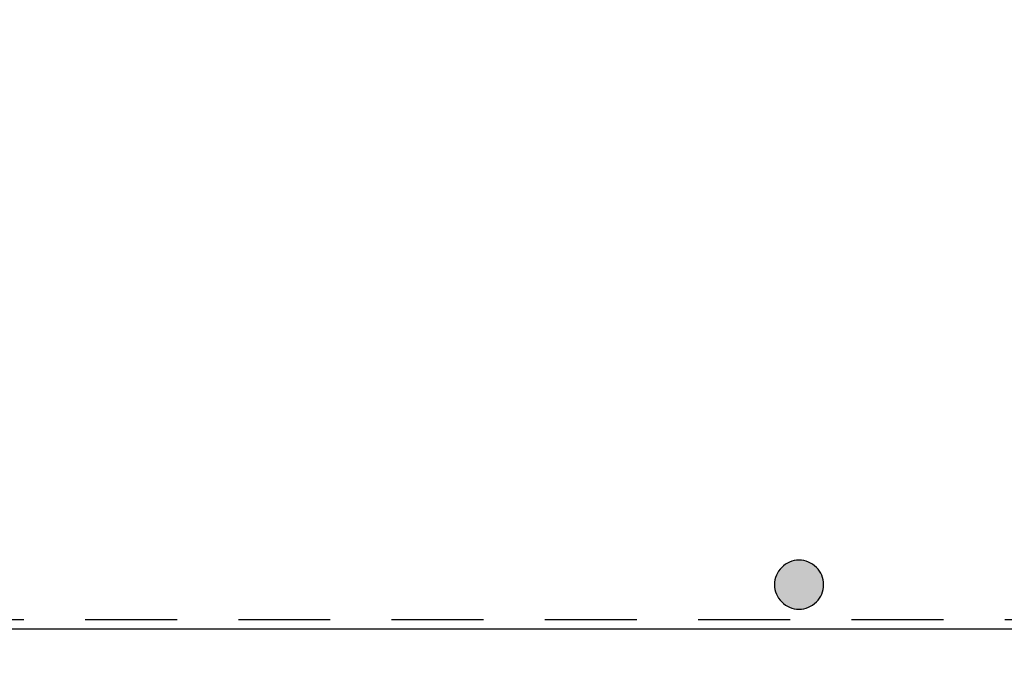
# Model space of a CAD drawing. Extents: x -24342 to 73038, y -9656 to 30949.
# Tile 76 of 118: x 7059 to 7862, y -2000 to -1464. Entities that reach past the tile are written whole.
import ezdxf

# ---------------------------------------------------------------- set-up
doc = ezdxf.new("R2010")
doc.units = 0
doc.linetypes.add('21.0032_xref_rdc_02_pro$0$Tirets petits', pattern=[125, 75, -50])
doc.linetypes.add('ACAD_ISO12W100', pattern=[21, 12, -3, 0, -3, 0, -3])
for name, color, linetype in [('0_XREF', 250, 'Continuous'), ('21.0032_xref_rdc_02_pro$0$08-01 2D Dessin général.2D', 251, 'Continuous'), ('21.0032_xref_rdc_02_pro$0$A-AREA-____-OTLN.Modèle IFC', 251, 'Continuous'), ('21.0032_xref_rdc_02_pro$0$S-COLS-____-OTLN.Modèle IFC', 251, 'Continuous')]:
    doc.layers.add(name, color=color, linetype=linetype)

# ---------------------------------------------------------------- blocks, each defined once
blk = doc.blocks.new('21.0032_xref_rdc_02_pro$0$Poteau_16_1', base_point=(76945.9, -19250.8))
at = {"layer": '21.0032_xref_rdc_02_pro$0$S-COLS-____-OTLN.Modèle IFC', "linetype": 'Continuous'}
blk.add_hatch(color=256, dxfattribs=at).paths.add_polyline_path([(76745.9, -19250.8, 0.414214), (76945.9, -19450.8, 0.414214), (77145.9, -19250.8, 0.414214), (76945.9, -19050.8, 0.414214)])
at = {"layer": '21.0032_xref_rdc_02_pro$0$S-COLS-____-OTLN.Modèle IFC', "linetype": 'Continuous', "flags": 128}
blk.add_lwpolyline([(76745.9, -19250.8, 0.414214), (76945.9, -19450.8, 0.414214), (77145.9, -19250.8, 0.414214), (76945.9, -19050.8, 0.414214)], format="xyb", close=True, dxfattribs=at)
blk = doc.blocks.new('21.0032_xref_rdc_02_pro')
at = {"layer": '21.0032_xref_rdc_02_pro$0$08-01 2D Dessin général.2D', "linetype": '21.0032_xref_rdc_02_pro$0$Tirets petits', "flags": 128}
blk.add_lwpolyline([(6567.99, -1372.81), (6567.99, -1953.47), (8550.09, -1953.47), (8421.9, -1419.45)], dxfattribs=at)
at = {"layer": '21.0032_xref_rdc_02_pro$0$A-AREA-____-OTLN.Modèle IFC', "linetype": 'Continuous', "flags": 128}
blk.add_lwpolyline([(4390, -2120), (8761.09, -2120), (8592.87, -1417.99), (8427.48, -1417.99), (8560.05, -1961.45), (6560.07, -1961.45), (6560.07, -1366.33, -0.157957), (6506.5, -1249)], format="xyb", dxfattribs=at)
at = {"layer": '21.0032_xref_rdc_02_pro$0$S-COLS-____-OTLN.Modèle IFC', "xscale": 0.1, "yscale": 0.1, "zscale": 0.1}
blk.add_blockref('21.0032_xref_rdc_02_pro$0$Poteau_16_1', (7694.59, -1925.08), dxfattribs=at)

msp = doc.modelspace()

# ---------------------------------------------------------------- block references
at = {"layer": '0_XREF', "linetype": 'ACAD_ISO12W100'}
msp.add_blockref('21.0032_xref_rdc_02_pro', (0, 0), dxfattribs=at)

doc.saveas('drawing.dxf')
